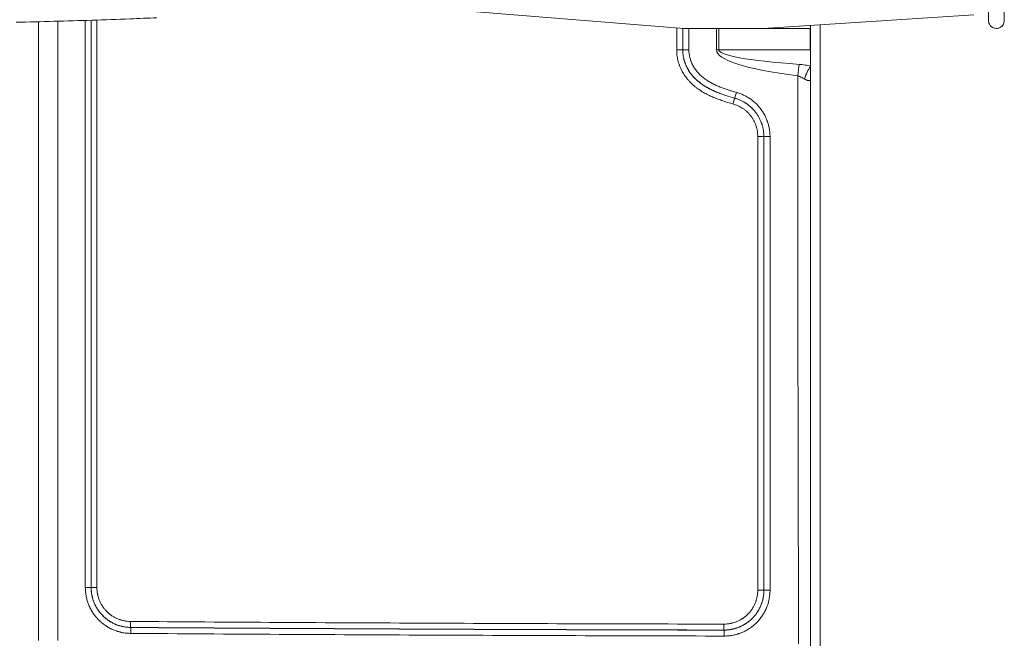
# Model space of a CAD drawing. Header units: millimetres. Extents: x -8 to 594, y 0 to 420.
# Tile 128 of 249: x 208 to 232, y 294 to 309. Entities that reach past the tile are written whole.
import ezdxf

# ---------------------------------------------------------------- set-up
doc = ezdxf.new("R2010")
doc.units = ezdxf.units.MM
doc.layers.add('1', color=7, linetype='Continuous', true_color=0xffffff)

msp = doc.modelspace()

# ---------------------------------------------------------------- linework, layer by layer
at = {"layer": '1', "color": 155, "linetype": 'Continuous', "lineweight": 18}
for p, q in [((218.272, 309.38), (224.339, 308.898)), ((226.339, 308.898), (231.657, 309.243)), ((224.339, 308.898), (226.339, 308.898)), ((227.531, 308.898), (226.339, 308.898)), ((227.531, 288.432), (227.531, 308.975))]:
    msp.add_line(p, q, dxfattribs=at)
at = {"layer": '1', "color": 155, "linetype": 'Continuous', "lineweight": 13}
for p, q in [((208.055, 293.455), (208.055, 309.066)), ((208.542, 309.081), (208.542, 293.455)), ((209.233, 294.791), (209.233, 309.102)), ((209.379, 309.106), (209.379, 294.791)), ((209.38, 294.791), (209.38, 309.106)), ((209.526, 309.11), (209.526, 294.791)), ((224.157, 308.355), (224.157, 308.912)), ((224.311, 308.9), (224.311, 308.355)), ((224.312, 308.355), (224.312, 308.9)), ((224.466, 308.898), (224.466, 308.355)), ((225.164, 308.355), (225.164, 308.898)), ((225.22, 308.898), (225.22, 308.355)), ((227.781, 308.992), (227.781, 288.432)), ((224.157, 308.355), (224.311, 308.355)), ((224.312, 308.355), (224.311, 308.355)), ((224.312, 308.355), (224.466, 308.355)), ((225.22, 308.355), (225.164, 308.355)), ((225.22, 308.355), (227.53, 308.355)), ((226.358, 306.168), (226.204, 306.168)), ((226.204, 294.724), (226.204, 306.168)), ((226.358, 306.168), (226.358, 294.724)), ((226.359, 306.168), (226.358, 306.168)), ((226.359, 294.724), (226.359, 306.168)), ((226.359, 306.168), (226.513, 306.168)), ((226.513, 306.168), (226.513, 294.724)), ((209.233, 294.791), (209.379, 294.791)), ((209.379, 294.791), (209.38, 294.791)), ((209.38, 294.791), (209.526, 294.791)), ((226.358, 294.724), (226.204, 294.724)), ((226.358, 294.724), (226.359, 294.724)), ((226.513, 294.724), (226.359, 294.724)), ((210.378, 293.786), (210.378, 293.784)), ((225.351, 293.718), (225.351, 293.719))]:
    msp.add_line(p, q, dxfattribs=at)
for centre, major_axis, ratio, start_param, end_param in [((231.622, 308.355), (6.458, 0), 0.139366, 3.141593, 3.960435), ((231.612, 308.355), (6.392, 0), 0.078225, 3.141593, 3.960435), ((227.201, 307.698), (-0.052, -0.397), 0.025811, 1.574161, 2.402086), ((227.506, 307.621), (-0.131, -0.378), 0.297938, 3.857591, 4.815628), ((225.351, 293.869), (0, 0.15), 0.026029, 1.57085, 3.106675), ((225.351, 293.568), (0, -0.15), 0.026029, 1.57085, 3.106675)]:
    msp.add_ellipse(centre, major_axis=major_axis, ratio=ratio, start_param=start_param, end_param=end_param, dxfattribs=at)
at = {"layer": '1', "color": 155, "linetype": 'Continuous', "lineweight": 18}
for centre, major_axis, end_param in [((210.379, 293.936), (0.001, 0.15), 3.106677), ((210.377, 293.635), (-0.001, -0.15), 3.106676)]:
    msp.add_ellipse(centre, major_axis=major_axis, ratio=0.026029, start_param=1.570984, end_param=end_param, dxfattribs=at)
for points, knots in [([(232.026, 309.573), (232.026, 309.572), (232.026, 309.478), (232.026, 309.311), (232.026, 309.144), (232.026, 309.103), (232.026, 309.098)], [0, 0, 0, 0, 0.004315, 0.343374, 0.670708, 1, 1, 1, 1]), ([(232.426, 309.098), (232.426, 309.103), (232.426, 309.144), (232.426, 309.311), (232.426, 309.478), (232.426, 309.572), (232.426, 309.573)], [0, 0, 0, 0, 0.329292, 0.656626, 0.995685, 1, 1, 1, 1]), ([(207.486, 309.051), (207.805, 309.059), (208.125, 309.067), (208.763, 309.084), (209.083, 309.094), (209.722, 309.115), (210.041, 309.126), (210.585, 309.147), (210.809, 309.156), (211.034, 309.165)], [0, 0, 0, 0, 0.270092, 0.270092, 0.540185, 0.540185, 0.810277, 0.810277, 1, 1, 1, 1]), ([(232.026, 309.098), (232.026, 309.082), (232.03, 309.05), (232.046, 309.006), (232.07, 308.969), (232.105, 308.935), (232.148, 308.91), (232.2, 308.897), (232.257, 308.896), (232.314, 308.914), (232.362, 308.948), (232.397, 308.989), (232.42, 309.041), (232.426, 309.078), (232.426, 309.098)], [0, 0, 0, 0, 0.077428, 0.152638, 0.222752, 0.285646, 0.385462, 0.454689, 0.537258, 0.657155, 0.733149, 0.817954, 0.908371, 1, 1, 1, 1])]:
    msp.add_open_spline(points, degree=3, knots=knots, dxfattribs=at)
at = {"layer": '1', "color": 155, "linetype": 'Continuous', "lineweight": 13}
for points, degree in [([(227.53, 308.355), (227.53, 308.536), (227.53, 308.717), (227.53, 308.898)], 3), ([(227.234, 293.371), (227.22, 298.147), (227.213, 302.922), (227.211, 307.698)], 3), ([(225.621, 307.136), (225.621, 307.137)], 1)]:
    msp.add_open_spline(points, degree=degree, dxfattribs=at)
for points, knots in [([(225.577, 306.992), (225.491, 307.015), (225.406, 307.041), (225.28, 307.084), (225.238, 307.099), (225.155, 307.13), (225.114, 307.147), (225.063, 307.169), (225.052, 307.173), (225.032, 307.182), (225.022, 307.187), (224.992, 307.201), (224.971, 307.21), (224.912, 307.24), (224.872, 307.261), (224.814, 307.294), (224.795, 307.306), (224.772, 307.321), (224.767, 307.324), (224.758, 307.33), (224.744, 307.339), (224.73, 307.348), (224.702, 307.367), (224.684, 307.38), (224.649, 307.406), (224.631, 307.42), (224.58, 307.462), (224.547, 307.491), (224.5, 307.538), (224.485, 307.554), (224.462, 307.579), (224.455, 307.587), (224.444, 307.6), (224.44, 307.604), (224.433, 307.613), (224.429, 307.617), (224.411, 307.638), (224.398, 307.656), (224.372, 307.692), (224.359, 307.71), (224.323, 307.765), (224.301, 307.803), (224.261, 307.882), (224.243, 307.922), (224.226, 307.969), (224.224, 307.975), (224.22, 307.985), (224.218, 307.99), (224.213, 308.006), (224.203, 308.038), (224.194, 308.07), (224.178, 308.135), (224.163, 308.222), (224.157, 308.311), (224.157, 308.355)], [0, 0, 0, 0, 0.125, 0.125, 0.1875, 0.1875, 0.25, 0.25, 0.265625, 0.265625, 0.28125, 0.28125, 0.3125, 0.3125, 0.375, 0.375, 0.40625, 0.40625, 0.414062, 0.414062, 0.421875, 0.4375, 0.4375, 0.46875, 0.46875, 0.5, 0.5, 0.5625, 0.5625, 0.59375, 0.59375, 0.609375, 0.609375, 0.617187, 0.617187, 0.625, 0.625, 0.65625, 0.65625, 0.6875, 0.6875, 0.75, 0.75, 0.8125, 0.8125, 0.820312, 0.820312, 0.828125, 0.828125, 0.84375, 0.875, 0.875, 0.9375, 1, 1, 1, 1]), ([(224.311, 308.355), (224.311, 308.355), (224.311, 308.355), (224.311, 308.355), (224.311, 308.354), (224.311, 308.353), (224.311, 308.351), (224.311, 308.347), (224.311, 308.338), (224.312, 308.32), (224.313, 308.285), (224.316, 308.255), (224.324, 308.195), (224.331, 308.155), (224.346, 308.097), (224.352, 308.077), (224.359, 308.053), (224.361, 308.048), (224.364, 308.039), (224.366, 308.034), (224.371, 308.02), (224.374, 308.01), (224.393, 307.963), (224.41, 307.926), (224.447, 307.856), (224.468, 307.822), (224.502, 307.772), (224.514, 307.756), (224.533, 307.732), (224.539, 307.724), (224.549, 307.713), (224.552, 307.709), (224.558, 307.701), (224.562, 307.697), (224.592, 307.663), (224.62, 307.634), (224.678, 307.579), (224.709, 307.553), (224.757, 307.516), (224.773, 307.504), (224.806, 307.481), (224.822, 307.469), (224.843, 307.455), (224.848, 307.453), (224.856, 307.447), (224.861, 307.445), (224.873, 307.437), (224.899, 307.421), (224.961, 307.385), (225.015, 307.358), (225.069, 307.332), (225.088, 307.323), (225.115, 307.311), (225.125, 307.307), (225.143, 307.299), (225.153, 307.295), (225.199, 307.275), (225.237, 307.261), (225.294, 307.24), (225.313, 307.233), (225.351, 307.219), (225.37, 307.213), (225.466, 307.181), (225.543, 307.158), (225.621, 307.136)], [0, 0, 0, 0, 0.000244, 0.000244, 0.000488, 0.000977, 0.001953, 0.003906, 0.007812, 0.015625, 0.03125, 0.0625, 0.0625, 0.125, 0.125, 0.15625, 0.15625, 0.164062, 0.164062, 0.171875, 0.171875, 0.1875, 0.1875, 0.25, 0.25, 0.3125, 0.3125, 0.34375, 0.34375, 0.359375, 0.359375, 0.367187, 0.367187, 0.375, 0.375, 0.4375, 0.4375, 0.5, 0.5, 0.53125, 0.53125, 0.5625, 0.5625, 0.570312, 0.570312, 0.578125, 0.578125, 0.59375, 0.625, 0.6875, 0.6875, 0.71875, 0.71875, 0.734375, 0.734375, 0.75, 0.75, 0.8125, 0.8125, 0.84375, 0.84375, 0.875, 0.875, 1, 1, 1, 1]), ([(225.621, 307.137), (225.544, 307.159), (225.467, 307.182), (225.372, 307.214), (225.353, 307.22), (225.315, 307.233), (225.296, 307.24), (225.24, 307.261), (225.202, 307.275), (225.129, 307.306), (225.092, 307.322), (225.02, 307.357), (224.984, 307.375), (224.913, 307.413), (224.879, 307.434), (224.84, 307.459), (224.836, 307.462), (224.827, 307.467), (224.815, 307.476), (224.802, 307.484), (224.777, 307.502), (224.761, 307.514), (224.713, 307.551), (224.682, 307.577), (224.623, 307.632), (224.595, 307.661), (224.565, 307.695), (224.561, 307.699), (224.555, 307.707), (224.551, 307.711), (224.542, 307.722), (224.535, 307.73), (224.517, 307.754), (224.505, 307.771), (224.47, 307.82), (224.449, 307.854), (224.411, 307.925), (224.394, 307.962), (224.378, 308.004), (224.376, 308.009), (224.372, 308.019), (224.371, 308.024), (224.365, 308.038), (224.356, 308.067), (224.347, 308.096), (224.332, 308.155), (224.317, 308.234), (224.312, 308.315), (224.312, 308.355)], [0, 0, 0, 0, 0.125, 0.125, 0.15625, 0.15625, 0.1875, 0.1875, 0.25, 0.25, 0.3125, 0.3125, 0.375, 0.375, 0.4375, 0.4375, 0.445312, 0.445312, 0.453125, 0.46875, 0.46875, 0.5, 0.5, 0.5625, 0.5625, 0.625, 0.625, 0.632812, 0.632812, 0.640625, 0.640625, 0.65625, 0.65625, 0.6875, 0.6875, 0.75, 0.75, 0.8125, 0.8125, 0.820312, 0.820312, 0.828125, 0.828125, 0.84375, 0.875, 0.875, 0.9375, 1, 1, 1, 1]), ([(224.466, 308.355), (224.466, 308.319), (224.471, 308.246), (224.485, 308.175), (224.499, 308.123), (224.505, 308.105), (224.512, 308.084), (224.514, 308.079), (224.517, 308.071), (224.518, 308.067), (224.523, 308.054), (224.54, 308.011), (224.56, 307.971), (224.596, 307.908), (224.616, 307.878), (224.648, 307.834), (224.659, 307.82), (224.674, 307.802), (224.677, 307.799), (224.683, 307.792), (224.692, 307.782), (224.701, 307.772), (224.757, 307.712), (224.812, 307.665), (224.886, 307.611), (224.901, 307.601), (224.92, 307.588), (224.924, 307.586), (224.931, 307.581), (224.943, 307.574), (224.954, 307.566), (224.993, 307.543), (225.025, 307.525), (225.073, 307.5), (225.089, 307.492), (225.121, 307.476), (225.138, 307.468), (225.187, 307.446), (225.22, 307.432), (225.287, 307.405), (225.32, 307.392), (225.371, 307.374), (225.388, 307.368), (225.423, 307.356), (225.457, 307.344), (225.5, 307.331), (225.526, 307.323), (225.543, 307.317), (225.552, 307.315), (225.595, 307.302), (225.63, 307.292), (225.665, 307.282)], [0, 0, 0, 0, 0.0625, 0.125, 0.125, 0.15625, 0.15625, 0.164062, 0.164062, 0.171875, 0.171875, 0.1875, 0.25, 0.25, 0.3125, 0.3125, 0.34375, 0.34375, 0.351562, 0.351562, 0.359375, 0.375, 0.375, 0.5, 0.5, 0.53125, 0.53125, 0.539062, 0.539062, 0.546875, 0.5625, 0.5625, 0.625, 0.625, 0.65625, 0.65625, 0.6875, 0.6875, 0.75, 0.75, 0.8125, 0.8125, 0.84375, 0.84375, 0.875, 0.90625, 0.921875, 0.921875, 0.9375, 0.9375, 1, 1, 1, 1]), ([(227.246, 307.99), (227.271, 307.988), (227.296, 307.986), (227.346, 307.98), (227.371, 307.977), (227.421, 307.97), (227.446, 307.966), (227.495, 307.957), (227.52, 307.952), (227.544, 307.947)], [0, 0, 0, 0, 0.25, 0.25, 0.5, 0.5, 0.75, 0.75, 1, 1, 1, 1]), ([(227.381, 307.621), (227.368, 307.629), (227.355, 307.637), (227.328, 307.652), (227.314, 307.659), (227.293, 307.669), (227.286, 307.672), (227.271, 307.679), (227.264, 307.681), (227.255, 307.685), (227.253, 307.686), (227.249, 307.687), (227.243, 307.689), (227.238, 307.691), (227.226, 307.694), (227.219, 307.696), (227.211, 307.698)], [0, 0, 0, 0, 0.25, 0.25, 0.5, 0.5, 0.625, 0.625, 0.75, 0.75, 0.78125, 0.78125, 0.8125, 0.875, 0.875, 1, 1, 1, 1]), ([(227.532, 307.585), (227.528, 307.584), (227.524, 307.584), (227.517, 307.583), (227.513, 307.582), (227.507, 307.582), (227.505, 307.582), (227.502, 307.582), (227.5, 307.582), (227.49, 307.582), (227.482, 307.583), (227.467, 307.585), (227.459, 307.587), (227.447, 307.59), (227.443, 307.592), (227.437, 307.593), (227.435, 307.594), (227.431, 307.596), (227.429, 307.596), (227.419, 307.6), (227.412, 307.604), (227.402, 307.609), (227.4, 307.61), (227.396, 307.612), (227.39, 307.615), (227.385, 307.618), (227.381, 307.621)], [0, 0, 0, 0, 0.082113, 0.082113, 0.158603, 0.158603, 0.196849, 0.196849, 0.235094, 0.235094, 0.388075, 0.388075, 0.541056, 0.541056, 0.617547, 0.617547, 0.655792, 0.655792, 0.694038, 0.694038, 0.847019, 0.847019, 0.885264, 0.885264, 0.923509, 1, 1, 1, 1]), ([(225.621, 307.137), (225.622, 307.138), (225.623, 307.142), (225.629, 307.157), (225.632, 307.168), (225.64, 307.194), (225.645, 307.21), (225.655, 307.245), (225.66, 307.263), (225.665, 307.282)], [0, 0, 0, 0, 0.25, 0.25, 0.5, 0.5, 0.75, 0.75, 1, 1, 1, 1]), ([(226.359, 306.168), (226.359, 306.195), (226.358, 306.222), (226.353, 306.277), (226.347, 306.331), (226.336, 306.384), (226.323, 306.437), (226.315, 306.463), (226.305, 306.492), (226.304, 306.495), (226.302, 306.502), (226.301, 306.505), (226.297, 306.515), (226.295, 306.521), (226.287, 306.54), (226.282, 306.553), (226.266, 306.591), (226.254, 306.615), (226.229, 306.663), (226.215, 306.686), (226.186, 306.732), (226.17, 306.755), (226.15, 306.782), (226.145, 306.787), (226.139, 306.795), (226.137, 306.798), (226.133, 306.803), (226.122, 306.817), (226.111, 306.83), (226.083, 306.86), (226.064, 306.88), (226.025, 306.917), (226.004, 306.935), (225.962, 306.969), (225.94, 306.985), (225.912, 307.004), (225.903, 307.01), (225.895, 307.015), (225.889, 307.019), (225.886, 307.021), (225.871, 307.03), (225.86, 307.037), (225.824, 307.057), (225.8, 307.07), (225.75, 307.092), (225.725, 307.103), (225.674, 307.122), (225.648, 307.13), (225.621, 307.137)], [0, 0, 0, 0, 0.0625, 0.0625, 0.125, 0.1875, 0.1875, 0.25, 0.25, 0.257813, 0.257813, 0.265625, 0.265625, 0.28125, 0.28125, 0.3125, 0.3125, 0.375, 0.375, 0.4375, 0.4375, 0.5, 0.5, 0.515625, 0.515625, 0.523438, 0.523438, 0.53125, 0.5625, 0.5625, 0.625, 0.625, 0.6875, 0.6875, 0.75, 0.75, 0.765625, 0.773437, 0.773437, 0.78125, 0.78125, 0.8125, 0.8125, 0.875, 0.875, 0.9375, 0.9375, 1, 1, 1, 1]), ([(225.665, 307.282), (225.695, 307.273), (225.725, 307.264), (225.784, 307.242), (225.813, 307.23), (225.87, 307.204), (225.898, 307.19), (225.939, 307.167), (225.952, 307.159), (225.969, 307.148), (225.973, 307.146), (225.979, 307.142), (225.989, 307.135), (225.999, 307.129), (226.031, 307.107), (226.057, 307.088), (226.105, 307.049), (226.129, 307.029), (226.174, 306.986), (226.196, 306.963), (226.227, 306.928), (226.238, 306.916), (226.25, 306.901), (226.253, 306.898), (226.258, 306.892), (226.26, 306.889), (226.267, 306.88), (226.272, 306.873), (226.296, 306.842), (226.314, 306.816), (226.348, 306.764), (226.363, 306.737), (226.393, 306.682), (226.406, 306.654), (226.425, 306.611), (226.431, 306.596), (226.439, 306.574), (226.442, 306.567), (226.446, 306.555), (226.447, 306.552), (226.45, 306.544), (226.451, 306.54), (226.462, 306.507), (226.471, 306.477), (226.486, 306.416), (226.499, 306.355), (226.506, 306.293), (226.511, 306.231), (226.513, 306.199), (226.513, 306.168)], [0, 0, 0, 0, 0.0625, 0.0625, 0.125, 0.125, 0.1875, 0.1875, 0.21875, 0.21875, 0.226563, 0.226563, 0.234375, 0.25, 0.25, 0.3125, 0.3125, 0.375, 0.375, 0.4375, 0.4375, 0.46875, 0.46875, 0.476563, 0.476563, 0.484375, 0.484375, 0.5, 0.5, 0.5625, 0.5625, 0.625, 0.625, 0.6875, 0.6875, 0.71875, 0.71875, 0.734375, 0.734375, 0.742188, 0.742188, 0.75, 0.75, 0.8125, 0.8125, 0.875, 0.9375, 0.9375, 1, 1, 1, 1]), ([(225.621, 307.136), (225.62, 307.136), (225.619, 307.132), (225.614, 307.117), (225.61, 307.106), (225.602, 307.079), (225.597, 307.063), (225.588, 307.029), (225.582, 307.01), (225.577, 306.992)], [0, 0, 0, 0, 0.25, 0.25, 0.5, 0.5, 0.75, 0.75, 1, 1, 1, 1]), ([(226.204, 306.168), (226.204, 306.191), (226.203, 306.214), (226.199, 306.26), (226.194, 306.306), (226.184, 306.352), (226.176, 306.385), (226.173, 306.397), (226.169, 306.411), (226.168, 306.413), (226.166, 306.419), (226.165, 306.422), (226.163, 306.43), (226.161, 306.436), (226.152, 306.463), (226.143, 306.485), (226.125, 306.527), (226.105, 306.569), (226.082, 306.609), (226.063, 306.638), (226.057, 306.648), (226.047, 306.662), (226.043, 306.667), (226.038, 306.674), (226.036, 306.676), (226.033, 306.681), (226.017, 306.702), (226, 306.722), (225.97, 306.756), (225.953, 306.773), (225.92, 306.805), (225.903, 306.82), (225.876, 306.841), (225.866, 306.849), (225.848, 306.862), (225.838, 306.869), (225.809, 306.889), (225.789, 306.901), (225.749, 306.924), (225.729, 306.934), (225.687, 306.954), (225.665, 306.962), (225.622, 306.978), (225.6, 306.985), (225.577, 306.992)], [0, 0, 0, 0, 0.0625, 0.0625, 0.125, 0.1875, 0.1875, 0.21875, 0.21875, 0.226563, 0.226563, 0.234375, 0.234375, 0.25, 0.25, 0.3125, 0.3125, 0.375, 0.4375, 0.4375, 0.46875, 0.46875, 0.484375, 0.484375, 0.492188, 0.492188, 0.5, 0.5625, 0.5625, 0.625, 0.625, 0.6875, 0.6875, 0.71875, 0.71875, 0.75, 0.75, 0.8125, 0.8125, 0.875, 0.875, 0.9375, 0.9375, 1, 1, 1, 1]), ([(225.621, 307.136), (225.647, 307.129), (225.673, 307.121), (225.724, 307.102), (225.75, 307.091), (225.799, 307.069), (225.823, 307.056), (225.87, 307.03), (225.894, 307.015), (225.922, 306.996), (225.928, 306.992), (225.939, 306.984), (225.955, 306.972), (225.972, 306.96), (226.003, 306.934), (226.024, 306.916), (226.063, 306.879), (226.082, 306.86), (226.118, 306.819), (226.136, 306.798), (226.155, 306.774), (226.157, 306.771), (226.161, 306.765), (226.163, 306.763), (226.169, 306.754), (226.181, 306.738), (226.192, 306.721), (226.214, 306.686), (226.228, 306.663), (226.266, 306.591), (226.288, 306.541), (226.307, 306.483), (226.309, 306.476), (226.312, 306.466), (226.313, 306.463), (226.315, 306.457), (226.32, 306.44), (226.325, 306.424), (226.335, 306.384), (226.346, 306.331), (226.352, 306.277), (226.357, 306.222), (226.358, 306.195), (226.358, 306.168)], [0, 0, 0, 0, 0.0625, 0.0625, 0.125, 0.125, 0.1875, 0.1875, 0.25, 0.25, 0.265625, 0.265625, 0.28125, 0.3125, 0.3125, 0.375, 0.375, 0.4375, 0.4375, 0.5, 0.5, 0.507813, 0.507813, 0.515625, 0.515625, 0.53125, 0.5625, 0.5625, 0.625, 0.625, 0.75, 0.75, 0.765625, 0.765625, 0.773438, 0.773438, 0.78125, 0.8125, 0.8125, 0.875, 0.9375, 0.9375, 1, 1, 1, 1]), ([(210.38, 293.635), (210.342, 293.635), (210.305, 293.637), (210.23, 293.645), (210.192, 293.651), (210.151, 293.659), (210.146, 293.66), (210.137, 293.662), (210.132, 293.663), (210.118, 293.667), (210.109, 293.669), (210.081, 293.676), (210.063, 293.681), (210.01, 293.698), (209.974, 293.711), (209.905, 293.74), (209.872, 293.756), (209.822, 293.783), (209.805, 293.792), (209.785, 293.805), (209.781, 293.807), (209.773, 293.812), (209.769, 293.815), (209.757, 293.822), (209.749, 293.828), (209.71, 293.854), (209.68, 293.877), (209.622, 293.924), (209.595, 293.95), (209.542, 294.003), (209.517, 294.031), (209.49, 294.064), (209.487, 294.068), (209.481, 294.075), (209.472, 294.086), (209.464, 294.098), (209.447, 294.12), (209.436, 294.136), (209.405, 294.183), (209.386, 294.215), (209.35, 294.281), (209.334, 294.315), (209.313, 294.367), (209.306, 294.385), (209.298, 294.408), (209.297, 294.412), (209.294, 294.421), (209.289, 294.434), (209.285, 294.448), (209.271, 294.493), (209.262, 294.53), (209.248, 294.603), (209.242, 294.64), (209.235, 294.715), (209.233, 294.753), (209.233, 294.791)], [0, 0, 0, 0, 0.0625, 0.0625, 0.125, 0.125, 0.132812, 0.132812, 0.140625, 0.140625, 0.15625, 0.15625, 0.1875, 0.1875, 0.25, 0.25, 0.3125, 0.3125, 0.34375, 0.34375, 0.351562, 0.351562, 0.359375, 0.359375, 0.375, 0.375, 0.4375, 0.4375, 0.5, 0.5, 0.5625, 0.5625, 0.570312, 0.570312, 0.578125, 0.59375, 0.59375, 0.625, 0.625, 0.6875, 0.6875, 0.75, 0.75, 0.78125, 0.78125, 0.789062, 0.789062, 0.796875, 0.8125, 0.8125, 0.875, 0.875, 0.9375, 0.9375, 1, 1, 1, 1]), ([(209.379, 294.791), (209.379, 294.758), (209.381, 294.725), (209.387, 294.66), (209.392, 294.627), (209.404, 294.563), (209.412, 294.532), (209.424, 294.492), (209.428, 294.481), (209.432, 294.469), (209.434, 294.461), (209.436, 294.457), (209.443, 294.438), (209.449, 294.422), (209.467, 294.377), (209.481, 294.347), (209.512, 294.29), (209.529, 294.262), (209.556, 294.221), (209.565, 294.207), (209.58, 294.187), (209.587, 294.178), (209.595, 294.168), (209.6, 294.161), (209.602, 294.158), (209.626, 294.129), (209.648, 294.105), (209.694, 294.059), (209.718, 294.037), (209.768, 293.995), (209.794, 293.975), (209.828, 293.952), (209.835, 293.948), (209.849, 293.939), (209.856, 293.935), (209.877, 293.922), (209.892, 293.914), (209.935, 293.89), (209.964, 293.876), (210.024, 293.851), (210.055, 293.839), (210.102, 293.825), (210.118, 293.82), (210.141, 293.814), (210.149, 293.812), (210.162, 293.81), (210.166, 293.809), (210.174, 293.807), (210.178, 293.806), (210.214, 293.799), (210.247, 293.793), (210.312, 293.787), (210.345, 293.785), (210.378, 293.784)], [0, 0, 0, 0, 0.0625, 0.0625, 0.125, 0.125, 0.1875, 0.1875, 0.203125, 0.210938, 0.210938, 0.21875, 0.21875, 0.25, 0.25, 0.3125, 0.3125, 0.375, 0.375, 0.40625, 0.40625, 0.421875, 0.429688, 0.429688, 0.4375, 0.4375, 0.5, 0.5, 0.5625, 0.5625, 0.625, 0.625, 0.640625, 0.640625, 0.65625, 0.65625, 0.6875, 0.6875, 0.75, 0.75, 0.8125, 0.8125, 0.84375, 0.84375, 0.859375, 0.859375, 0.867188, 0.867188, 0.875, 0.875, 0.9375, 0.9375, 1, 1, 1, 1]), ([(210.378, 293.786), (210.345, 293.786), (210.312, 293.788), (210.247, 293.795), (210.215, 293.8), (210.151, 293.813), (210.119, 293.821), (210.08, 293.833), (210.069, 293.837), (210.057, 293.841), (210.049, 293.844), (210.045, 293.845), (210.026, 293.852), (210.01, 293.858), (209.965, 293.877), (209.936, 293.891), (209.879, 293.922), (209.851, 293.939), (209.81, 293.966), (209.797, 293.976), (209.777, 293.991), (209.77, 293.996), (209.761, 294.003), (209.758, 294.006), (209.751, 294.011), (209.748, 294.014), (209.719, 294.037), (209.695, 294.059), (209.649, 294.106), (209.627, 294.13), (209.586, 294.18), (209.567, 294.207), (209.544, 294.241), (209.54, 294.248), (209.533, 294.258), (209.531, 294.262), (209.527, 294.269), (209.516, 294.286), (209.506, 294.304), (209.483, 294.347), (209.469, 294.377), (209.444, 294.437), (209.433, 294.468), (209.419, 294.515), (209.415, 294.531), (209.409, 294.554), (209.407, 294.562), (209.403, 294.579), (209.401, 294.587), (209.393, 294.627), (209.388, 294.659), (209.382, 294.725), (209.38, 294.758), (209.38, 294.791)], [0, 0, 0, 0, 0.0625, 0.0625, 0.125, 0.125, 0.1875, 0.1875, 0.203125, 0.210937, 0.210937, 0.21875, 0.21875, 0.25, 0.25, 0.3125, 0.3125, 0.375, 0.375, 0.40625, 0.40625, 0.421875, 0.421875, 0.429687, 0.429687, 0.4375, 0.4375, 0.5, 0.5, 0.5625, 0.5625, 0.625, 0.625, 0.640625, 0.640625, 0.648437, 0.648437, 0.65625, 0.6875, 0.6875, 0.75, 0.75, 0.8125, 0.8125, 0.84375, 0.84375, 0.859375, 0.859375, 0.875, 0.875, 0.9375, 0.9375, 1, 1, 1, 1]), ([(209.526, 294.791), (209.526, 294.763), (209.528, 294.735), (209.533, 294.679), (209.537, 294.651), (209.544, 294.617), (209.546, 294.61), (209.549, 294.596), (209.55, 294.59), (209.555, 294.569), (209.559, 294.556), (209.571, 294.516), (209.581, 294.49), (209.602, 294.439), (209.614, 294.414), (209.633, 294.377), (209.64, 294.365), (209.649, 294.349), (209.651, 294.346), (209.654, 294.341), (209.656, 294.338), (209.662, 294.329), (209.666, 294.323), (209.685, 294.294), (209.702, 294.271), (209.737, 294.228), (209.755, 294.208), (209.794, 294.168), (209.815, 294.15), (209.839, 294.129), (209.842, 294.127), (209.847, 294.123), (209.85, 294.121), (209.858, 294.114), (209.864, 294.11), (209.881, 294.097), (209.892, 294.089), (209.927, 294.066), (209.95, 294.052), (209.999, 294.025), (210.024, 294.013), (210.063, 293.997), (210.076, 293.992), (210.092, 293.986), (210.095, 293.985), (210.102, 293.982), (210.112, 293.979), (210.122, 293.976), (210.155, 293.966), (210.182, 293.959), (210.237, 293.947), (210.264, 293.943), (210.319, 293.937), (210.347, 293.936), (210.375, 293.936)], [0, 0, 0, 0, 0.0625, 0.0625, 0.125, 0.125, 0.140625, 0.140625, 0.15625, 0.15625, 0.1875, 0.1875, 0.25, 0.25, 0.3125, 0.3125, 0.34375, 0.34375, 0.351563, 0.351563, 0.359375, 0.359375, 0.375, 0.375, 0.4375, 0.4375, 0.5, 0.5, 0.5625, 0.5625, 0.570313, 0.570313, 0.578125, 0.578125, 0.59375, 0.59375, 0.625, 0.625, 0.6875, 0.6875, 0.75, 0.75, 0.78125, 0.78125, 0.789063, 0.789063, 0.796875, 0.8125, 0.8125, 0.875, 0.875, 0.9375, 0.9375, 1, 1, 1, 1]), ([(225.348, 293.869), (225.376, 293.869), (225.404, 293.87), (225.46, 293.876), (225.488, 293.88), (225.522, 293.887), (225.529, 293.888), (225.539, 293.89), (225.543, 293.891), (225.55, 293.893), (225.567, 293.897), (225.584, 293.902), (225.624, 293.914), (225.65, 293.923), (225.702, 293.945), (225.727, 293.956), (225.764, 293.976), (225.776, 293.983), (225.794, 293.994), (225.8, 293.998), (225.812, 294.005), (225.818, 294.009), (225.847, 294.029), (225.87, 294.045), (225.913, 294.081), (225.934, 294.099), (225.973, 294.139), (225.992, 294.159), (226.012, 294.184), (226.014, 294.187), (226.019, 294.192), (226.021, 294.195), (226.027, 294.203), (226.032, 294.209), (226.044, 294.226), (226.052, 294.237), (226.075, 294.272), (226.09, 294.296), (226.116, 294.345), (226.128, 294.37), (226.144, 294.409), (226.149, 294.422), (226.156, 294.442), (226.159, 294.449), (226.163, 294.462), (226.165, 294.469), (226.175, 294.503), (226.182, 294.53), (226.193, 294.585), (226.197, 294.612), (226.203, 294.668), (226.204, 294.696), (226.204, 294.724)], [0, 0, 0, 0, 0.0625, 0.0625, 0.125, 0.125, 0.140625, 0.140625, 0.148437, 0.148437, 0.15625, 0.1875, 0.1875, 0.25, 0.25, 0.3125, 0.3125, 0.34375, 0.34375, 0.359375, 0.359375, 0.375, 0.375, 0.4375, 0.4375, 0.5, 0.5, 0.5625, 0.5625, 0.570312, 0.570312, 0.578125, 0.578125, 0.59375, 0.59375, 0.625, 0.625, 0.6875, 0.6875, 0.75, 0.75, 0.78125, 0.78125, 0.796875, 0.796875, 0.8125, 0.8125, 0.875, 0.875, 0.9375, 0.9375, 1, 1, 1, 1]), ([(226.358, 294.724), (226.358, 294.691), (226.356, 294.658), (226.35, 294.593), (226.345, 294.56), (226.332, 294.496), (226.324, 294.464), (226.312, 294.424), (226.31, 294.417), (226.305, 294.401), (226.302, 294.393), (226.293, 294.37), (226.288, 294.354), (226.269, 294.308), (226.255, 294.279), (226.224, 294.221), (226.207, 294.193), (226.179, 294.152), (226.17, 294.139), (226.155, 294.119), (226.15, 294.112), (226.142, 294.102), (226.14, 294.099), (226.135, 294.092), (226.132, 294.089), (226.108, 294.06), (226.086, 294.036), (226.04, 293.99), (226.016, 293.968), (225.965, 293.926), (225.938, 293.907), (225.904, 293.884), (225.897, 293.879), (225.883, 293.87), (225.876, 293.866), (225.855, 293.853), (225.84, 293.845), (225.797, 293.822), (225.767, 293.808), (225.707, 293.783), (225.676, 293.772), (225.629, 293.758), (225.613, 293.753), (225.593, 293.748), (225.589, 293.747), (225.581, 293.745), (225.576, 293.744), (225.564, 293.742), (225.556, 293.74), (225.516, 293.732), (225.483, 293.727), (225.417, 293.721), (225.384, 293.719), (225.351, 293.719)], [0, 0, 0, 0, 0.0625, 0.0625, 0.125, 0.125, 0.1875, 0.1875, 0.203125, 0.203125, 0.21875, 0.21875, 0.25, 0.25, 0.3125, 0.3125, 0.375, 0.375, 0.40625, 0.40625, 0.421875, 0.421875, 0.429688, 0.429688, 0.4375, 0.4375, 0.5, 0.5, 0.5625, 0.5625, 0.625, 0.625, 0.640625, 0.640625, 0.65625, 0.65625, 0.6875, 0.6875, 0.75, 0.75, 0.8125, 0.8125, 0.84375, 0.84375, 0.851562, 0.851562, 0.859375, 0.859375, 0.875, 0.875, 0.9375, 0.9375, 1, 1, 1, 1]), ([(225.351, 293.718), (225.384, 293.718), (225.417, 293.719), (225.483, 293.726), (225.515, 293.731), (225.579, 293.743), (225.611, 293.751), (225.651, 293.763), (225.663, 293.767), (225.675, 293.771), (225.682, 293.773), (225.686, 293.775), (225.706, 293.782), (225.721, 293.788), (225.767, 293.807), (225.797, 293.821), (225.855, 293.851), (225.883, 293.868), (225.924, 293.896), (225.937, 293.905), (225.957, 293.92), (225.964, 293.925), (225.977, 293.935), (225.984, 293.94), (226.016, 293.966), (226.04, 293.989), (226.087, 294.035), (226.109, 294.059), (226.15, 294.11), (226.17, 294.136), (226.193, 294.171), (226.198, 294.178), (226.204, 294.188), (226.206, 294.192), (226.211, 294.199), (226.222, 294.216), (226.232, 294.234), (226.255, 294.278), (226.269, 294.308), (226.294, 294.368), (226.305, 294.399), (226.32, 294.446), (226.324, 294.462), (226.33, 294.486), (226.332, 294.494), (226.336, 294.511), (226.338, 294.519), (226.346, 294.559), (226.351, 294.592), (226.357, 294.658), (226.359, 294.691), (226.359, 294.724)], [0, 0, 0, 0, 0.0625, 0.0625, 0.125, 0.125, 0.1875, 0.1875, 0.203125, 0.210938, 0.210938, 0.21875, 0.21875, 0.25, 0.25, 0.3125, 0.3125, 0.375, 0.375, 0.40625, 0.40625, 0.421875, 0.421875, 0.4375, 0.4375, 0.5, 0.5, 0.5625, 0.5625, 0.625, 0.625, 0.640625, 0.640625, 0.648438, 0.648438, 0.65625, 0.6875, 0.6875, 0.75, 0.75, 0.8125, 0.8125, 0.84375, 0.84375, 0.859375, 0.859375, 0.875, 0.875, 0.9375, 0.9375, 1, 1, 1, 1]), ([(226.513, 294.724), (226.513, 294.686), (226.511, 294.648), (226.503, 294.572), (226.498, 294.535), (226.488, 294.488), (226.486, 294.479), (226.482, 294.46), (226.48, 294.451), (226.473, 294.423), (226.468, 294.405), (226.451, 294.351), (226.439, 294.315), (226.41, 294.245), (226.393, 294.211), (226.367, 294.161), (226.357, 294.145), (226.345, 294.124), (226.343, 294.12), (226.338, 294.112), (226.335, 294.108), (226.327, 294.096), (226.322, 294.088), (226.296, 294.049), (226.273, 294.018), (226.225, 293.96), (226.2, 293.932), (226.146, 293.879), (226.118, 293.853), (226.081, 293.823), (226.074, 293.817), (226.059, 293.806), (226.051, 293.8), (226.028, 293.783), (226.013, 293.772), (225.966, 293.741), (225.933, 293.721), (225.867, 293.686), (225.833, 293.67), (225.78, 293.648), (225.762, 293.641), (225.74, 293.633), (225.735, 293.632), (225.726, 293.629), (225.713, 293.624), (225.699, 293.62), (225.654, 293.606), (225.617, 293.597), (225.543, 293.583), (225.506, 293.577), (225.431, 293.57), (225.393, 293.568), (225.354, 293.568)], [0, 0, 0, 0, 0.0625, 0.0625, 0.125, 0.125, 0.140625, 0.140625, 0.15625, 0.15625, 0.1875, 0.1875, 0.25, 0.25, 0.3125, 0.3125, 0.34375, 0.34375, 0.351562, 0.351562, 0.359375, 0.359375, 0.375, 0.375, 0.4375, 0.4375, 0.5, 0.5, 0.5625, 0.5625, 0.578125, 0.578125, 0.59375, 0.59375, 0.625, 0.625, 0.6875, 0.6875, 0.75, 0.75, 0.78125, 0.78125, 0.789062, 0.789062, 0.796875, 0.8125, 0.8125, 0.875, 0.875, 0.9375, 0.9375, 1, 1, 1, 1]), ([(210.375, 293.936), (212.87, 293.918), (215.366, 293.904), (220.357, 293.882), (222.852, 293.874), (225.348, 293.869)], [0, 0, 0, 0, 0.5, 0.5, 1, 1, 1, 1]), ([(225.351, 293.719), (222.855, 293.724), (220.36, 293.732), (215.369, 293.754), (212.873, 293.768), (210.378, 293.786)], [0, 0, 0, 0, 0.5, 0.5, 1, 1, 1, 1]), ([(210.378, 293.784), (212.873, 293.767), (215.369, 293.753), (220.36, 293.731), (222.855, 293.723), (225.351, 293.718)], [0, 0, 0, 0, 0.5, 0.5, 1, 1, 1, 1]), ([(225.354, 293.568), (222.859, 293.573), (220.363, 293.581), (215.372, 293.603), (212.876, 293.617), (210.38, 293.635)], [0, 0, 0, 0, 0.5, 0.5, 1, 1, 1, 1])]:
    msp.add_open_spline(points, degree=3, knots=knots, dxfattribs=at)

doc.saveas('drawing.dxf')
